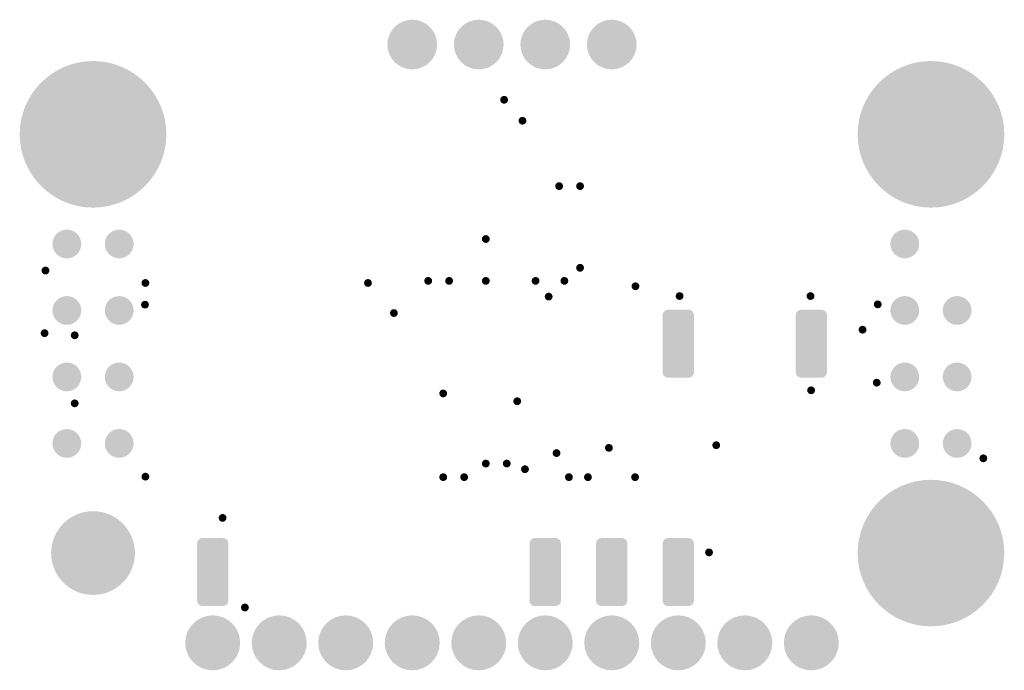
# Model space of a CAD drawing. Header units: inches. Extents: x 1.7 to 39.3, y 0.2 to 25.1.
import ezdxf

# ---------------------------------------------------------------- set-up
doc = ezdxf.new("R2010")
doc.units = ezdxf.units.IN
for name, color, linetype in [('Bottom Solder', 6, 'Continuous'), ('Pad Holes', 156, 'Continuous'), ('Via Holes', 16, 'Continuous')]:
    doc.layers.add(name, color=color, linetype=linetype)

# ---------------------------------------------------------------- blocks, each defined once
blk = doc.blocks.new('TP_1_00MM_B_1503')
at = {"layer": 'Bottom Solder'}
h = blk.add_hatch(color=6, dxfattribs=at)
edge = h.paths.add_edge_path()
edge.add_arc((0, 0), 0.55, 0, 360)
blk = doc.blocks.new('SJ_0603_CLOSED_B_1505')
at = {"layer": 'Bottom Solder'}
h = blk.add_hatch(color=6, dxfattribs=at)
edge = h.paths.add_edge_path()
edge.add_arc((-0.412, -0.388), 0.212, 270, 360)
edge.add_line((-0.2, -0.388), (-0.2, 0.388))
edge.add_arc((-0.412, 0.388), 0.212, 0, 90)
edge.add_line((-0.412, 0.6), (-1.087, 0.6))
edge.add_arc((-1.087, 0.388), 0.212, 90, 180)
edge.add_line((-1.3, 0.388), (-1.3, -0.388))
edge.add_arc((-1.087, -0.388), 0.212, 180, 270)
edge.add_line((-1.087, -0.6), (-0.412, -0.6))
blk.add_hatch(color=6, dxfattribs=at).paths.add_polyline_path([(-0.761, -0.6), (0.759, -0.6), (0.759, 0.6), (-0.761, 0.6)])
h = blk.add_hatch(color=6, dxfattribs=at)
edge = h.paths.add_edge_path()
edge.add_arc((0.412, 0.388), 0.212, 90, 180)
edge.add_line((0.2, 0.388), (0.2, -0.388))
edge.add_arc((0.412, -0.388), 0.212, 180, 270)
edge.add_line((0.412, -0.6), (1.087, -0.6))
edge.add_arc((1.087, -0.388), 0.212, 270, 360)
edge.add_line((1.3, -0.388), (1.3, 0.388))
edge.add_arc((1.087, 0.388), 0.212, 0, 90)
edge.add_line((1.087, 0.6), (0.412, 0.6))
blk = doc.blocks.new('SJ_0603_CLOSED_B_1506')
at = {"layer": 'Bottom Solder'}
h = blk.add_hatch(color=6, dxfattribs=at)
edge = h.paths.add_edge_path()
edge.add_arc((-0.412, -0.388), 0.212, 270, 360)
edge.add_line((-0.2, -0.388), (-0.2, 0.388))
edge.add_arc((-0.412, 0.388), 0.212, 0, 90)
edge.add_line((-0.412, 0.6), (-1.087, 0.6))
edge.add_arc((-1.087, 0.388), 0.212, 90, 180)
edge.add_line((-1.3, 0.388), (-1.3, -0.388))
edge.add_arc((-1.087, -0.388), 0.212, 180, 270)
edge.add_line((-1.087, -0.6), (-0.412, -0.6))
blk.add_hatch(color=6, dxfattribs=at).paths.add_polyline_path([(-0.76, -0.6), (0.76, -0.6), (0.76, 0.6), (-0.76, 0.6)])
h = blk.add_hatch(color=6, dxfattribs=at)
edge = h.paths.add_edge_path()
edge.add_arc((0.412, 0.388), 0.212, 90, 180)
edge.add_line((0.2, 0.388), (0.2, -0.388))
edge.add_arc((0.412, -0.388), 0.212, 180, 270)
edge.add_line((0.412, -0.6), (1.087, -0.6))
edge.add_arc((1.087, -0.388), 0.212, 270, 360)
edge.add_line((1.3, -0.388), (1.3, 0.388))
edge.add_arc((1.087, 0.388), 0.212, 0, 90)
edge.add_line((1.087, 0.6), (0.412, 0.6))
blk = doc.blocks.new('SJ_0603_CLOSED_B_1507')
at = {"layer": 'Bottom Solder'}
h = blk.add_hatch(color=6, dxfattribs=at)
edge = h.paths.add_edge_path()
edge.add_arc((-0.412, -0.388), 0.212, 270, 360)
edge.add_line((-0.2, -0.388), (-0.2, 0.388))
edge.add_arc((-0.412, 0.388), 0.212, 0, 90)
edge.add_line((-0.412, 0.6), (-1.087, 0.6))
edge.add_arc((-1.087, 0.388), 0.212, 90, 180)
edge.add_line((-1.3, 0.388), (-1.3, -0.388))
edge.add_arc((-1.087, -0.388), 0.212, 180, 270)
edge.add_line((-1.087, -0.6), (-0.412, -0.6))
blk.add_hatch(color=6, dxfattribs=at).paths.add_polyline_path([(-0.761, -0.6), (0.759, -0.6), (0.759, 0.6), (-0.761, 0.6)])
h = blk.add_hatch(color=6, dxfattribs=at)
edge = h.paths.add_edge_path()
edge.add_arc((0.412, 0.388), 0.212, 90, 180)
edge.add_line((0.2, 0.388), (0.2, -0.388))
edge.add_arc((0.412, -0.388), 0.212, 180, 270)
edge.add_line((0.412, -0.6), (1.087, -0.6))
edge.add_arc((1.087, -0.388), 0.212, 270, 360)
edge.add_line((1.3, -0.388), (1.3, 0.388))
edge.add_arc((1.087, 0.388), 0.212, 0, 90)
edge.add_line((1.087, 0.6), (0.412, 0.6))
blk = doc.blocks.new('SJ_B_1508')
at = {"layer": 'Bottom Solder'}
h = blk.add_hatch(color=6, dxfattribs=at)
edge = h.paths.add_edge_path()
edge.add_arc((-0.225, -0.375), 0.225, 270, 360)
edge.add_line((0, -0.375), (0, 0.375))
edge.add_arc((-0.225, 0.375), 0.225, 0, 90)
edge.add_line((-0.225, 0.6), (-1.075, 0.6))
edge.add_arc((-1.075, 0.375), 0.225, 90, 180)
edge.add_line((-1.3, 0.375), (-1.3, -0.375))
edge.add_arc((-1.075, -0.375), 0.225, 180, 270)
edge.add_line((-1.075, -0.6), (-0.225, -0.6))
blk.add_hatch(color=6, dxfattribs=at).paths.add_polyline_path([(-0.76, -0.6), (0.76, -0.6), (0.76, 0.6), (-0.76, 0.6)])
h = blk.add_hatch(color=6, dxfattribs=at)
edge = h.paths.add_edge_path()
edge.add_arc((0.225, 0.375), 0.225, 90, 180)
edge.add_line((0, 0.375), (0, -0.375))
edge.add_arc((0.225, -0.375), 0.225, 180, 270)
edge.add_line((0.225, -0.6), (1.075, -0.6))
edge.add_arc((1.075, -0.375), 0.225, 270, 360)
edge.add_line((1.3, -0.375), (1.3, 0.375))
edge.add_arc((1.075, 0.375), 0.225, 0, 90)
edge.add_line((1.075, 0.6), (0.225, 0.6))
blk = doc.blocks.new('SJ_0603_CLOSED_B_1509')
at = {"layer": 'Bottom Solder'}
h = blk.add_hatch(color=6, dxfattribs=at)
edge = h.paths.add_edge_path()
edge.add_arc((-0.412, -0.388), 0.212, 270, 360)
edge.add_line((-0.2, -0.388), (-0.2, 0.388))
edge.add_arc((-0.412, 0.388), 0.212, 0, 90)
edge.add_line((-0.412, 0.6), (-1.087, 0.6))
edge.add_arc((-1.087, 0.388), 0.212, 90, 180)
edge.add_line((-1.3, 0.388), (-1.3, -0.388))
edge.add_arc((-1.087, -0.388), 0.212, 180, 270)
edge.add_line((-1.087, -0.6), (-0.412, -0.6))
blk.add_hatch(color=6, dxfattribs=at).paths.add_polyline_path([(-0.76, -0.6), (0.76, -0.6), (0.76, 0.6), (-0.76, 0.6)])
h = blk.add_hatch(color=6, dxfattribs=at)
edge = h.paths.add_edge_path()
edge.add_arc((0.412, 0.388), 0.212, 90, 180)
edge.add_line((0.2, 0.388), (0.2, -0.388))
edge.add_arc((0.412, -0.388), 0.212, 180, 270)
edge.add_line((0.412, -0.6), (1.087, -0.6))
edge.add_arc((1.087, -0.388), 0.212, 270, 360)
edge.add_line((1.3, -0.388), (1.3, 0.388))
edge.add_arc((1.087, 0.388), 0.212, 0, 90)
edge.add_line((1.087, 0.6), (0.412, 0.6))
blk = doc.blocks.new('SJ_0603_CLOSED_B_1510')
at = {"layer": 'Bottom Solder'}
h = blk.add_hatch(color=6, dxfattribs=at)
edge = h.paths.add_edge_path()
edge.add_arc((-0.412, -0.388), 0.212, 270, 360)
edge.add_line((-0.2, -0.388), (-0.2, 0.388))
edge.add_arc((-0.412, 0.388), 0.212, 0, 90)
edge.add_line((-0.412, 0.6), (-1.087, 0.6))
edge.add_arc((-1.087, 0.388), 0.212, 90, 180)
edge.add_line((-1.3, 0.388), (-1.3, -0.388))
edge.add_arc((-1.087, -0.388), 0.212, 180, 270)
edge.add_line((-1.087, -0.6), (-0.412, -0.6))
blk.add_hatch(color=6, dxfattribs=at).paths.add_polyline_path([(-0.76, -0.6), (0.76, -0.6), (0.76, 0.6), (-0.76, 0.6)])
h = blk.add_hatch(color=6, dxfattribs=at)
edge = h.paths.add_edge_path()
edge.add_arc((0.412, 0.388), 0.212, 90, 180)
edge.add_line((0.2, 0.388), (0.2, -0.388))
edge.add_arc((0.412, -0.388), 0.212, 180, 270)
edge.add_line((0.412, -0.6), (1.087, -0.6))
edge.add_arc((1.087, -0.388), 0.212, 270, 360)
edge.add_line((1.3, -0.388), (1.3, 0.388))
edge.add_arc((1.087, 0.388), 0.212, 0, 90)
edge.add_line((1.087, 0.6), (0.412, 0.6))
blk = doc.blocks.new('TP_1_00MM_B_1521')
at = {"layer": 'Bottom Solder'}
h = blk.add_hatch(color=6, dxfattribs=at)
edge = h.paths.add_edge_path()
edge.add_arc((0, 0), 0.55, 0, 360)
blk = doc.blocks.new('TP_1_00MM_B_1522')
at = {"layer": 'Bottom Solder'}
h = blk.add_hatch(color=6, dxfattribs=at)
edge = h.paths.add_edge_path()
edge.add_arc((0, 0), 0.55, 0, 360)
blk = doc.blocks.new('TP_1_00MM_B_1523')
at = {"layer": 'Bottom Solder'}
h = blk.add_hatch(color=6, dxfattribs=at)
edge = h.paths.add_edge_path()
edge.add_arc((0, 0), 0.55, 0, 360)
blk = doc.blocks.new('TP_1_00MM_B_1524')
at = {"layer": 'Bottom Solder'}
h = blk.add_hatch(color=6, dxfattribs=at)
edge = h.paths.add_edge_path()
edge.add_arc((0, 0), 0.55, 0, 360)
blk = doc.blocks.new('TP_1_00MM_B_1525')
at = {"layer": 'Bottom Solder'}
h = blk.add_hatch(color=6, dxfattribs=at)
edge = h.paths.add_edge_path()
edge.add_arc((0, 0), 0.55, 0, 360)
blk = doc.blocks.new('TP_1_00MM_B_1526')
at = {"layer": 'Bottom Solder'}
h = blk.add_hatch(color=6, dxfattribs=at)
edge = h.paths.add_edge_path()
edge.add_arc((0, 0), 0.55, 0, 360)
blk = doc.blocks.new('TP_1_00MM_B_1527')
at = {"layer": 'Bottom Solder'}
h = blk.add_hatch(color=6, dxfattribs=at)
edge = h.paths.add_edge_path()
edge.add_arc((0, 0), 0.55, 0, 360)
blk = doc.blocks.new('TP_1_00MM_B_1528')
at = {"layer": 'Bottom Solder'}
h = blk.add_hatch(color=6, dxfattribs=at)
edge = h.paths.add_edge_path()
edge.add_arc((0, 0), 0.55, 0, 360)
blk = doc.blocks.new('TP_1_00MM_B_1529')
at = {"layer": 'Bottom Solder'}
h = blk.add_hatch(color=6, dxfattribs=at)
edge = h.paths.add_edge_path()
edge.add_arc((0, 0), 0.55, 0, 360)
blk = doc.blocks.new('TP_1_00MM_B_1530')
at = {"layer": 'Bottom Solder'}
h = blk.add_hatch(color=6, dxfattribs=at)
edge = h.paths.add_edge_path()
edge.add_arc((0, 0), 0.55, 0, 360)
blk = doc.blocks.new('TP_1_00MM_B_1531')
at = {"layer": 'Bottom Solder'}
h = blk.add_hatch(color=6, dxfattribs=at)
edge = h.paths.add_edge_path()
edge.add_arc((0, 0), 0.55, 0, 360)
blk = doc.blocks.new('TP_1_00MM_B_1532')
at = {"layer": 'Bottom Solder'}
h = blk.add_hatch(color=6, dxfattribs=at)
edge = h.paths.add_edge_path()
edge.add_arc((0, 0), 0.55, 0, 360)
blk = doc.blocks.new('TP_1_00MM_B_1533')
at = {"layer": 'Bottom Solder'}
h = blk.add_hatch(color=6, dxfattribs=at)
edge = h.paths.add_edge_path()
edge.add_arc((0, 0), 0.55, 0, 360)
blk = doc.blocks.new('TP_1_00MM_B_1534')
at = {"layer": 'Bottom Solder'}
h = blk.add_hatch(color=6, dxfattribs=at)
edge = h.paths.add_edge_path()
edge.add_arc((0, 0), 0.55, 0, 360)
blk = doc.blocks.new('PIN_HEADER_2_54___VERT__1_10POS_1535')
at = {"layer": 'Bottom Solder'}
h = blk.add_hatch(color=6, dxfattribs=at)
edge = h.paths.add_edge_path()
edge.add_arc((-11.43, 0), 1.05, 0, 360)
h = blk.add_hatch(color=6, dxfattribs=at)
edge = h.paths.add_edge_path()
edge.add_arc((-8.89, 0), 1.05, 0, 360)
h = blk.add_hatch(color=6, dxfattribs=at)
edge = h.paths.add_edge_path()
edge.add_arc((-6.35, 0), 1.05, 0, 360)
h = blk.add_hatch(color=6, dxfattribs=at)
edge = h.paths.add_edge_path()
edge.add_arc((-3.81, 0), 1.05, 0, 360)
h = blk.add_hatch(color=6, dxfattribs=at)
edge = h.paths.add_edge_path()
edge.add_arc((-1.27, 0), 1.05, 0, 360)
h = blk.add_hatch(color=6, dxfattribs=at)
edge = h.paths.add_edge_path()
edge.add_arc((1.27, 0), 1.05, 0, 360)
h = blk.add_hatch(color=6, dxfattribs=at)
edge = h.paths.add_edge_path()
edge.add_arc((3.81, 0), 1.05, 0, 360)
h = blk.add_hatch(color=6, dxfattribs=at)
edge = h.paths.add_edge_path()
edge.add_arc((6.35, 0), 1.05, 0, 360)
h = blk.add_hatch(color=6, dxfattribs=at)
edge = h.paths.add_edge_path()
edge.add_arc((8.89, 0), 1.05, 0, 360)
h = blk.add_hatch(color=6, dxfattribs=at)
edge = h.paths.add_edge_path()
edge.add_arc((11.43, 0), 1.05, 0, 360)
at = {"layer": 'Pad Holes'}
h = blk.add_hatch(color=7, dxfattribs=at)
edge = h.paths.add_edge_path()
edge.add_arc((-11.43, 0), 0.5, 0, 360)
h = blk.add_hatch(color=7, dxfattribs=at)
edge = h.paths.add_edge_path()
edge.add_arc((-8.89, 0), 0.5, 0, 360)
h = blk.add_hatch(color=7, dxfattribs=at)
edge = h.paths.add_edge_path()
edge.add_arc((-6.35, 0), 0.5, 0, 360)
h = blk.add_hatch(color=7, dxfattribs=at)
edge = h.paths.add_edge_path()
edge.add_arc((-3.81, 0), 0.5, 0, 360)
h = blk.add_hatch(color=7, dxfattribs=at)
edge = h.paths.add_edge_path()
edge.add_arc((-1.27, 0), 0.5, 0, 360)
h = blk.add_hatch(color=7, dxfattribs=at)
edge = h.paths.add_edge_path()
edge.add_arc((1.27, 0), 0.5, 0, 360)
h = blk.add_hatch(color=7, dxfattribs=at)
edge = h.paths.add_edge_path()
edge.add_arc((3.81, 0), 0.5, 0, 360)
h = blk.add_hatch(color=7, dxfattribs=at)
edge = h.paths.add_edge_path()
edge.add_arc((6.35, 0), 0.5, 0, 360)
h = blk.add_hatch(color=7, dxfattribs=at)
edge = h.paths.add_edge_path()
edge.add_arc((8.89, 0), 0.5, 0, 360)
h = blk.add_hatch(color=7, dxfattribs=at)
edge = h.paths.add_edge_path()
edge.add_arc((11.43, 0), 0.5, 0, 360)
blk = doc.blocks.new('PIN_HEADER_2_54___VERT__1_4POS_F_________1_1536')
at = {"layer": 'Bottom Solder'}
h = blk.add_hatch(color=6, dxfattribs=at)
edge = h.paths.add_edge_path()
edge.add_arc((-3.81, 0), 0.95, 0, 360)
h = blk.add_hatch(color=6, dxfattribs=at)
edge = h.paths.add_edge_path()
edge.add_arc((-1.27, 0), 0.95, 0, 360)
h = blk.add_hatch(color=6, dxfattribs=at)
edge = h.paths.add_edge_path()
edge.add_arc((1.27, 0), 0.95, 0, 360)
h = blk.add_hatch(color=6, dxfattribs=at)
edge = h.paths.add_edge_path()
edge.add_arc((3.81, 0), 0.95, 0, 360)
at = {"layer": 'Pad Holes'}
h = blk.add_hatch(color=7, dxfattribs=at)
edge = h.paths.add_edge_path()
edge.add_arc((-3.81, 0), 0.5, 0, 360)
h = blk.add_hatch(color=7, dxfattribs=at)
edge = h.paths.add_edge_path()
edge.add_arc((-1.27, 0), 0.5, 0, 360)
h = blk.add_hatch(color=7, dxfattribs=at)
edge = h.paths.add_edge_path()
edge.add_arc((1.27, 0), 0.5, 0, 360)
h = blk.add_hatch(color=7, dxfattribs=at)
edge = h.paths.add_edge_path()
edge.add_arc((3.81, 0), 0.5, 0, 360)

msp = doc.modelspace()

# ---------------------------------------------------------------- hatches: boundary and pattern name
at = {"layer": 'Bottom Solder'}
h = msp.add_hatch(color=6, dxfattribs=at)
edge = h.paths.add_edge_path()
edge.add_arc((4.5, 20.68), 2.8, 0, 360)
h = msp.add_hatch(color=6, dxfattribs=at)
edge = h.paths.add_edge_path()
edge.add_arc((36.5, 20.68), 2.8, 0, 360)
h = msp.add_hatch(color=6, dxfattribs=at)
edge = h.paths.add_edge_path()
edge.add_arc((36.5, 4.68), 2.8, 0, 360)
at = {"layer": 'Pad Holes'}
h = msp.add_hatch(color=7, dxfattribs=at)
edge = h.paths.add_edge_path()
edge.add_arc((4.5, 20.68), 1.6, 0, 360)
h = msp.add_hatch(color=7, dxfattribs=at)
edge = h.paths.add_edge_path()
edge.add_arc((36.5, 20.68), 1.6, 0, 360)
h = msp.add_hatch(color=7, dxfattribs=at)
edge = h.paths.add_edge_path()
edge.add_arc((4.5, 4.68), 1.6, 0, 360)
h = msp.add_hatch(color=7, dxfattribs=at)
edge = h.paths.add_edge_path()
edge.add_arc((36.5, 4.68), 1.6, 0, 360)
at = {"layer": 'Via Holes'}
h = msp.add_hatch(color=7, dxfattribs=at)
edge = h.paths.add_edge_path()
edge.add_arc((20.2, 22), 0.15, 0, 360)
h = msp.add_hatch(color=7, dxfattribs=at)
edge = h.paths.add_edge_path()
edge.add_arc((20.9, 21.2), 0.15, 0, 360)
h = msp.add_hatch(color=7, dxfattribs=at)
edge = h.paths.add_edge_path()
edge.add_arc((22.3, 18.7), 0.15, 0, 360)
h = msp.add_hatch(color=7, dxfattribs=at)
edge = h.paths.add_edge_path()
edge.add_arc((23.1, 18.7), 0.15, 0, 360)
h = msp.add_hatch(color=7, dxfattribs=at)
edge = h.paths.add_edge_path()
edge.add_arc((19.5, 16.68), 0.15, 0, 360)
h = msp.add_hatch(color=7, dxfattribs=at)
edge = h.paths.add_edge_path()
edge.add_arc((2.683, 15.475), 0.15, 0, 360)
h = msp.add_hatch(color=7, dxfattribs=at)
edge = h.paths.add_edge_path()
edge.add_arc((23.1, 15.58), 0.15, 0, 360)
h = msp.add_hatch(color=7, dxfattribs=at)
edge = h.paths.add_edge_path()
edge.add_arc((6.5, 15), 0.15, 0, 360)
h = msp.add_hatch(color=7, dxfattribs=at)
edge = h.paths.add_edge_path()
edge.add_arc((15, 15), 0.15, 0, 360)
h = msp.add_hatch(color=7, dxfattribs=at)
edge = h.paths.add_edge_path()
edge.add_arc((17.3, 15.08), 0.15, 0, 360)
h = msp.add_hatch(color=7, dxfattribs=at)
edge = h.paths.add_edge_path()
edge.add_arc((18.1, 15.08), 0.15, 0, 360)
h = msp.add_hatch(color=7, dxfattribs=at)
edge = h.paths.add_edge_path()
edge.add_arc((19.5, 15.08), 0.15, 0, 360)
h = msp.add_hatch(color=7, dxfattribs=at)
edge = h.paths.add_edge_path()
edge.add_arc((21.4, 15.08), 0.15, 0, 360)
h = msp.add_hatch(color=7, dxfattribs=at)
edge = h.paths.add_edge_path()
edge.add_arc((22.5, 15.08), 0.15, 0, 360)
h = msp.add_hatch(color=7, dxfattribs=at)
edge = h.paths.add_edge_path()
edge.add_arc((25.215, 14.874), 0.15, 0, 360)
h = msp.add_hatch(color=7, dxfattribs=at)
edge = h.paths.add_edge_path()
edge.add_arc((6.484, 14.171), 0.15, 0, 360)
h = msp.add_hatch(color=7, dxfattribs=at)
edge = h.paths.add_edge_path()
edge.add_arc((21.9, 14.48), 0.15, 0, 360)
h = msp.add_hatch(color=7, dxfattribs=at)
edge = h.paths.add_edge_path()
edge.add_arc((26.9, 14.5), 0.15, 0, 360)
h = msp.add_hatch(color=7, dxfattribs=at)
edge = h.paths.add_edge_path()
edge.add_arc((31.9, 14.5), 0.15, 0, 360)
h = msp.add_hatch(color=7, dxfattribs=at)
edge = h.paths.add_edge_path()
edge.add_arc((34.468, 14.182), 0.15, 0, 360)
h = msp.add_hatch(color=7, dxfattribs=at)
edge = h.paths.add_edge_path()
edge.add_arc((15.99, 13.85), 0.15, 0, 360)
h = msp.add_hatch(color=7, dxfattribs=at)
edge = h.paths.add_edge_path()
edge.add_arc((2.65, 13.082), 0.15, 0, 360)
h = msp.add_hatch(color=7, dxfattribs=at)
edge = h.paths.add_edge_path()
edge.add_arc((33.887, 13.215), 0.15, 0, 360)
h = msp.add_hatch(color=7, dxfattribs=at)
edge = h.paths.add_edge_path()
edge.add_arc((3.8, 13), 0.15, 0, 360)
h = msp.add_hatch(color=7, dxfattribs=at)
edge = h.paths.add_edge_path()
edge.add_arc((34.43, 11.19), 0.15, 0, 360)
h = msp.add_hatch(color=7, dxfattribs=at)
edge = h.paths.add_edge_path()
edge.add_arc((17.873, 10.78), 0.15, 0, 360)
h = msp.add_hatch(color=7, dxfattribs=at)
edge = h.paths.add_edge_path()
edge.add_arc((31.923, 10.899), 0.15, 0, 360)
h = msp.add_hatch(color=7, dxfattribs=at)
edge = h.paths.add_edge_path()
edge.add_arc((3.8, 10.4), 0.15, 0, 360)
h = msp.add_hatch(color=7, dxfattribs=at)
edge = h.paths.add_edge_path()
edge.add_arc((20.7, 10.48), 0.15, 0, 360)
h = msp.add_hatch(color=7, dxfattribs=at)
edge = h.paths.add_edge_path()
edge.add_arc((22.2, 8.5), 0.15, 0, 360)
h = msp.add_hatch(color=7, dxfattribs=at)
edge = h.paths.add_edge_path()
edge.add_arc((24.2, 8.7), 0.15, 0, 360)
h = msp.add_hatch(color=7, dxfattribs=at)
edge = h.paths.add_edge_path()
edge.add_arc((28.3, 8.8), 0.15, 0, 360)
h = msp.add_hatch(color=7, dxfattribs=at)
edge = h.paths.add_edge_path()
edge.add_arc((38.5, 8.3), 0.15, 0, 360)
h = msp.add_hatch(color=7, dxfattribs=at)
edge = h.paths.add_edge_path()
edge.add_arc((19.5, 8.1), 0.15, 0, 360)
h = msp.add_hatch(color=7, dxfattribs=at)
edge = h.paths.add_edge_path()
edge.add_arc((20.3, 8.1), 0.15, 0, 360)
h = msp.add_hatch(color=7, dxfattribs=at)
edge = h.paths.add_edge_path()
edge.add_arc((20.996, 7.884), 0.15, 0, 360)
h = msp.add_hatch(color=7, dxfattribs=at)
edge = h.paths.add_edge_path()
edge.add_arc((6.5, 7.6), 0.15, 0, 360)
h = msp.add_hatch(color=7, dxfattribs=at)
edge = h.paths.add_edge_path()
edge.add_arc((17.873, 7.58), 0.15, 0, 360)
h = msp.add_hatch(color=7, dxfattribs=at)
edge = h.paths.add_edge_path()
edge.add_arc((18.673, 7.58), 0.15, 0, 360)
h = msp.add_hatch(color=7, dxfattribs=at)
edge = h.paths.add_edge_path()
edge.add_arc((22.673, 7.58), 0.15, 0, 360)
h = msp.add_hatch(color=7, dxfattribs=at)
edge = h.paths.add_edge_path()
edge.add_arc((23.4, 7.58), 0.15, 0, 360)
h = msp.add_hatch(color=7, dxfattribs=at)
edge = h.paths.add_edge_path()
edge.add_arc((25.2, 7.58), 0.15, 0, 360)
h = msp.add_hatch(color=7, dxfattribs=at)
edge = h.paths.add_edge_path()
edge.add_arc((9.447, 6.024), 0.15, 0, 360)
h = msp.add_hatch(color=7, dxfattribs=at)
edge = h.paths.add_edge_path()
edge.add_arc((28.025, 4.705), 0.15, 0, 360)
h = msp.add_hatch(color=7, dxfattribs=at)
edge = h.paths.add_edge_path()
edge.add_arc((10.3, 2.6), 0.15, 0, 360)

# ---------------------------------------------------------------- block references
for name, p in [('PIN_HEADER_2_54___VERT__1_4POS_F_________1_1536', (20.5, 24.11)), ('TP_1_00MM_B_1531', (5.5, 16.49)), ('TP_1_00MM_B_1529', (5.5, 13.95)), ('TP_1_00MM_B_1528', (5.5, 11.41)), ('TP_1_00MM_B_1530', (5.5, 8.87)), ('PIN_HEADER_2_54___VERT__1_10POS_1535', (20.5, 1.25))]:
    msp.add_blockref(name, p)
for name, p, rotation in [('TP_1_00MM_B_1503', (3.5, 16.49), 90), ('TP_1_00MM_B_1523', (35.5, 16.49), 180), ('TP_1_00MM_B_1532', (3.5, 13.95), 90), ('TP_1_00MM_B_1525', (35.5, 13.95), 180), ('TP_1_00MM_B_1524', (37.5, 13.95), 180), ('SJ_0603_CLOSED_B_1507', (26.85, 12.68), 90), ('SJ_B_1508', (31.93, 12.68), 90), ('TP_1_00MM_B_1533', (3.5, 11.41), 90), ('TP_1_00MM_B_1526', (35.5, 11.41), 180), ('TP_1_00MM_B_1521', (37.5, 11.41), 180), ('TP_1_00MM_B_1534', (3.5, 8.87), 90), ('TP_1_00MM_B_1527', (35.5, 8.87), 180), ('TP_1_00MM_B_1522', (37.5, 8.87), 180), ('SJ_0603_CLOSED_B_1510', (9.07, 3.955), 90), ('SJ_0603_CLOSED_B_1505', (21.77, 3.955), 270), ('SJ_0603_CLOSED_B_1506', (24.31, 3.955), 270), ('SJ_0603_CLOSED_B_1509', (26.85, 3.955), 270)]:
    msp.add_blockref(name, p, dxfattribs=dict(rotation=rotation))

doc.saveas('drawing.dxf')
